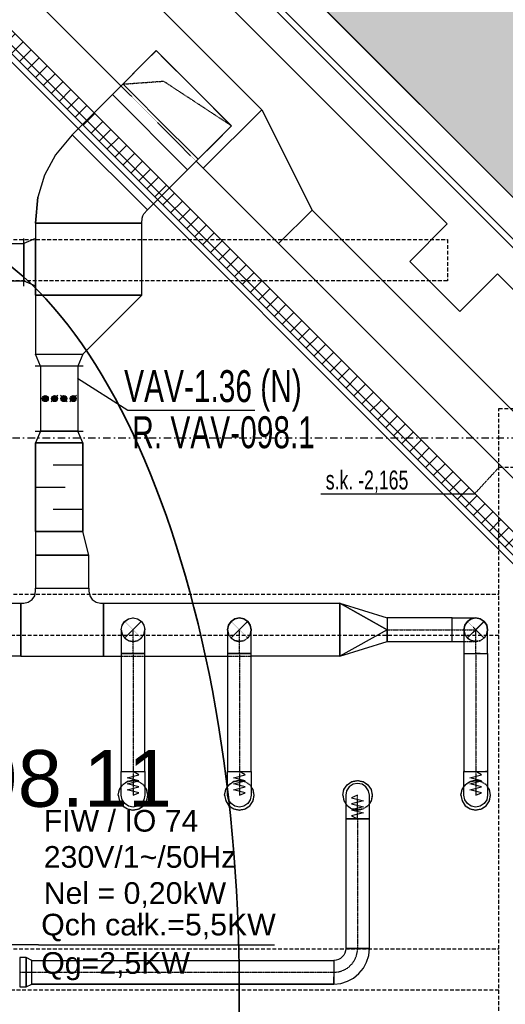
# Model space of a CAD drawing. Header units: centimetres. Extents: x -10729 to 144862, y -4437 to 43656.
# Tile 139 of 148: x 11777 to 12188, y 10521 to 11354. Entities that reach past the tile are written whole.
import ezdxf

# ---------------------------------------------------------------- set-up
doc = ezdxf.new("R2010")
doc.units = ezdxf.units.CM
doc.header["$LTSCALE"] = 0.1
for name, pattern in [('CADVENT_CENTERLINE', [9.9, 7.4, -1, 0.5, -1]), ('CADVENT_HIDDEN', [0.8, 0.25, -0.55]), ('Kondygnacja  -0_5$0$HIDDEN', [9.525, 6.35, -3.175]), ('Kondygnacja  -0_5$0$HIDDEN2', [4.7625, 3.175, -1.5875]), ('Osie rzutów$0$DASHDOT2', [12.7, 6.35, -3.175, 0, -3.175])]:
    doc.linetypes.add(name, pattern=pattern)
doc.layers.add('AU Strefa obsługiwana', color=90, linetype='Continuous', lineweight=35)
doc.layers.add('Kondygnacja  -0_5$0$ARCH_WIDOK', color=8, linetype='Continuous', lineweight=13)
for name, color, linetype in [('AU Szafki Klimakonwektorów', 183, 'Continuous'), ('bgde-nawiewCEN', 7, 'Continuous'), ('bgde-nawiewDETAILS', 1, 'Continuous'), ('bgde-nawiewEXP', 1, 'Continuous'), ('bgde-nawiewHIDDEN', 1, 'Continuous'), ('bgde_opis urządzen', 6, 'Continuous'), ('bgde_redukcja', 3, 'Continuous'), ('bgde_tlumik', 6, 'Continuous'), ('bgde_VAV', 4, 'Continuous'), ('Kondygnacja  -0_5$0$ARCH_GK', 8, 'Continuous'), ('Kondygnacja  -0_5$0$ARCH_GRUNT', 8, 'Continuous'), ('Kondygnacja  -0_5$0$ARCH_KONSTR_POWYŻEJ RZUTU', 8, 'Kondygnacja  -0_5$0$HIDDEN'), ('Kondygnacja  -0_5$0$ARCH_KONSTR_POWYŻEJ RZUTU_IST', 8, 'Kondygnacja  -0_5$0$HIDDEN2'), ('Kondygnacja  -0_5$0$ARCH_MUROWANE_IST', 8, 'Continuous'), ('Kondygnacja  -0_5$0$ARCH_ŻELBET_IST', 8, 'Continuous'), ('Osie rzutów$0$ARCH_INFO_OSIE_IST', 8, 'Osie rzutów$0$DASHDOT2'), ('Osie rzutów$0$ARCH_INFO_OSIE_OPISY_IST', 8, 'Continuous')]:
    doc.layers.add(name, color=color, linetype=linetype)
doc.layers.add('Kondygnacja  -0_5$0$RYSUNKOWE_NIEDRUK', color=8, linetype='Continuous', lineweight=9, plot=False)
doc.styles.add('Arial', font='ARIAL.TTF')
doc.styles.add('Kondygnacja  -0_5$0$BIKTS', font='bikromsw.shx', dxfattribs={"width": 0.8})

# ---------------------------------------------------------------- blocks, each defined once
blk = doc.blocks.new('Osie rzutów')
at = {"layer": 'Osie rzutów$0$ARCH_INFO_OSIE_IST', "ltscale": 10}
blk.add_line((4436.04, 11000), (13655, 11000), dxfattribs=at)
blk = doc.blocks.new('Kondygnacja  -0_5$0$konstrukcja istniejąca -0.5')
at = {"layer": 'Kondygnacja  -0_5$0$ARCH_KONSTR_POWYŻEJ RZUTU_IST', "ltscale": 10}
for points in [[(11138, 11167.89), (12138.47, 11167.89), (12138.47, 11132.89), (11138, 11132.89)], [(12338, 10975), (12182, 10975), (12182, 11025), (12338, 11025), (12338, 10975)], [(12182, 9825), (12182, 10975)], [(11138, 10567.89), (12182, 10567.89)], [(12182, 10532.89), (11138, 10532.89)]]:
    blk.add_lwpolyline(points, dxfattribs=at)
at = {"layer": 'Kondygnacja  -0_5$0$ARCH_KONSTR_POWYŻEJ RZUTU_IST'}
blk.add_lwpolyline([(12182, 10975), (12161.31, 10952.53), (12031.52, 10952.53)], dxfattribs=at)
at = {"layer": 'Kondygnacja  -0_5$0$ARCH_KONSTR_POWYŻEJ RZUTU_IST', "ltscale": 10, "elevation": 0}
for points in [[(11138, 10867.89), (12182, 10867.89)], [(12182, 10832.89), (11138, 10832.89)]]:
    blk.add_lwpolyline(points, dxfattribs=at)
at = {"layer": 'Kondygnacja  -0_5$0$ARCH_KONSTR_POWYŻEJ RZUTU_IST', "style": 'Kondygnacja  -0_5$0$BIKTS', "width": 0.7}
blk.add_text('s.k. -2,165', height=16, dxfattribs=at).set_placement((12035.56, 10956.46))
blk = doc.blocks.new('315')
at = {"layer": 'bgde_VAV', "color": 3, "linetype": 'Continuous', "lineweight": -2}
for p, q in [((-3942.4, 66705.7), (-3942.4, 66660.7)), ((-3942.4, 66660.7), (-3942.4, 66345.7)), ((-3392.4, 66661.5), (-3392.4, 66706.5)), ((-3392.4, 66346.5), (-3392.4, 66661.5)), ((-3942.4, 66345.7), (-3942.4, 66300.7)), ((-3392.4, 66301.5), (-3392.4, 66346.5))]:
    blk.add_line(p, q, dxfattribs=at)
at = {"layer": 'bgde_VAV', "color": 3, "linetype": 'ByBlock', "lineweight": -2}
for p, q in [((-3942.4, 66661.5), (-3392.4, 66661.5)), ((-3942.4, 66346.5), (-3392.4, 66346.5))]:
    blk.add_line(p, q, dxfattribs=at)
at = {"layer": 'bgde_VAV', "color": 3, "linetype": 'Continuous', "lineweight": -3}
for p, q in [((-3695.2, 66650), (-3639.6, 66594.3)), ((-3667.4, 66622.1), (-3691.4, 66629.9)), ((-3667.4, 66622.1), (-3687.8, 66636.9)), ((-3667.4, 66622.1), (-3682.2, 66642.5)), ((-3667.4, 66622.1), (-3675.2, 66646.1)), ((-3667.4, 66622.1), (-3667.4, 66647.3)), ((-3667.4, 66622.1), (-3659.6, 66646.1)), ((-3667.4, 66622.1), (-3652.6, 66642.5)), ((-3667.4, 66622.1), (-3647, 66636.9)), ((-3667.4, 66622.1), (-3643.4, 66629.9)), ((-3639.6, 66571.2), (-3695.2, 66515.5)), ((-3667.4, 66622.1), (-3692.6, 66622.1)), ((-3667.4, 66543.4), (-3692.6, 66543.4)), ((-3667.4, 66622.1), (-3691.4, 66614.3)), ((-3667.4, 66543.4), (-3691.4, 66551.1)), ((-3667.4, 66543.4), (-3691.4, 66535.6)), ((-3667.4, 66622.1), (-3687.8, 66607.3)), ((-3667.4, 66543.4), (-3687.8, 66558.2)), ((-3667.4, 66543.4), (-3687.8, 66528.5)), ((-3667.4, 66622.1), (-3682.2, 66601.7)), ((-3667.4, 66543.4), (-3682.2, 66563.7)), ((-3667.4, 66543.4), (-3682.2, 66523)), ((-3667.4, 66622.1), (-3675.2, 66598.1)), ((-3667.4, 66543.4), (-3675.2, 66567.3)), ((-3667.4, 66543.4), (-3675.2, 66519.4)), ((-3667.4, 66622.1), (-3642.2, 66622.1)), ((-3667.4, 66622.1), (-3643.4, 66614.3)), ((-3667.4, 66622.1), (-3647, 66607.3)), ((-3667.4, 66622.1), (-3652.6, 66601.7)), ((-3667.4, 66622.1), (-3659.6, 66598.1)), ((-3667.4, 66622.1), (-3667.4, 66596.9)), ((-3667.4, 66543.4), (-3667.4, 66568.6)), ((-3667.4, 66543.4), (-3659.6, 66567.3)), ((-3667.4, 66543.4), (-3652.6, 66563.7)), ((-3667.4, 66543.4), (-3647, 66558.2)), ((-3667.4, 66543.4), (-3643.4, 66551.1)), ((-3667.4, 66543.4), (-3642.2, 66543.4)), ((-3667.4, 66543.4), (-3643.4, 66535.6)), ((-3667.4, 66543.4), (-3647, 66528.5)), ((-3667.4, 66543.4), (-3652.6, 66523)), ((-3667.4, 66543.4), (-3659.6, 66519.4)), ((-3667.4, 66543.4), (-3667.4, 66518.2)), ((-3695.2, 66492.5), (-3639.6, 66436.8)), ((-3667.4, 66464.6), (-3692.6, 66464.6)), ((-3667.4, 66464.6), (-3691.4, 66472.4)), ((-3667.4, 66464.6), (-3691.4, 66456.8)), ((-3667.4, 66464.6), (-3687.8, 66479.4)), ((-3667.4, 66464.6), (-3687.8, 66449.8)), ((-3667.4, 66464.6), (-3682.2, 66485)), ((-3667.4, 66464.6), (-3682.2, 66444.2)), ((-3667.4, 66464.6), (-3675.2, 66488.6)), ((-3667.4, 66464.6), (-3675.2, 66440.6)), ((-3667.4, 66464.6), (-3667.4, 66489.8)), ((-3667.4, 66464.6), (-3659.6, 66488.6)), ((-3667.4, 66464.6), (-3652.6, 66485)), ((-3667.4, 66464.6), (-3647, 66479.4)), ((-3667.4, 66464.6), (-3643.4, 66472.4)), ((-3667.4, 66464.6), (-3642.2, 66464.6)), ((-3667.4, 66464.6), (-3643.4, 66456.8)), ((-3667.4, 66464.6), (-3647, 66449.8)), ((-3667.4, 66464.6), (-3652.6, 66444.2)), ((-3667.4, 66464.6), (-3659.6, 66440.6)), ((-3667.4, 66464.6), (-3667.4, 66439.4)), ((-3667.4, 66385.9), (-3692.6, 66385.9)), ((-3667.4, 66385.9), (-3691.4, 66393.6)), ((-3667.4, 66385.9), (-3691.4, 66378.1)), ((-3667.4, 66385.9), (-3687.8, 66400.7)), ((-3667.4, 66385.9), (-3687.8, 66371)), ((-3667.4, 66385.9), (-3682.2, 66406.2)), ((-3667.4, 66385.9), (-3682.2, 66365.5)), ((-3667.4, 66385.9), (-3675.2, 66409.8)), ((-3667.4, 66385.9), (-3675.2, 66361.9)), ((-3667.4, 66385.9), (-3667.4, 66411.1)), ((-3667.4, 66385.9), (-3659.6, 66409.8)), ((-3667.4, 66385.9), (-3652.6, 66406.2)), ((-3667.4, 66385.9), (-3647, 66400.7)), ((-3667.4, 66385.9), (-3643.4, 66393.6)), ((-3667.4, 66385.9), (-3642.2, 66385.9)), ((-3667.4, 66385.9), (-3643.4, 66378.1)), ((-3667.4, 66385.9), (-3647, 66371)), ((-3667.4, 66385.9), (-3652.6, 66365.5)), ((-3667.4, 66385.9), (-3659.6, 66361.9)), ((-3667.4, 66385.9), (-3667.4, 66360.7))]:
    blk.add_line(p, q, dxfattribs=at)
for centre in [(-3667.4, 66622.1), (-3667.4, 66543.4), (-3667.4, 66464.6), (-3667.4, 66385.9)]:
    blk.add_ellipse(centre, major_axis=(0, 25.2), ratio=1, start_param=-1.570796, end_param=4.712389, dxfattribs=at)
blk = doc.blocks.new('t36')
at = {"layer": 'bgde_tlumik'}
for p, q in [((-2892.4, 64788.5), (-3142.4, 64788.5)), ((-3292.4, 64601), (-3042.4, 64601)), ((-2892.4, 64413.5), (-3142.4, 64413.5))]:
    blk.add_line(p, q, dxfattribs=at)
blk.add_lwpolyline([(-3292.4, 64226), (-2892.4, 64226), (-2892.4, 64976), (-3292.4, 64976)], close=True, dxfattribs=at)

msp = doc.modelspace()

# ---------------------------------------------------------------- hatches: boundary and pattern name
at = {"layer": 'Kondygnacja  -0_5$0$ARCH_GK', "linetype": 'Continuous', "lineweight": -3}
h = msp.add_hatch(dxfattribs=at)
h.set_pattern_fill('ANSI37', color=256, scale=3, angle=-360, style=0)
h.paths.add_polyline_path([(11139.584, 11975), (11133.785, 11961), (13343.24, 9751.545), (13353.139, 9761.445)], flags=0)
at = {"layer": 'Kondygnacja  -0_5$0$ARCH_GRUNT', "linetype": 'Continuous', "lineweight": 5}
h = msp.add_hatch(dxfattribs=at)
h.set_pattern_fill('EARTH', color=256, scale=15, angle=45, style=0)
h.paths.add_polyline_path([(1133.967, 11046.454), (2362.513, 12275), (4925, 12275), (4925, 14755), (7550.104, 14755), (8720.104, 13585), (9935, 13585), (9935, 12742), (10195, 12742), (10195, 12464.645), (10065.178, 12334.822), (10020.355, 12290), (11107.426, 12290), (13507.426, 9890), (14135, 9890), (14135, 8825), (14045, 8825), (14045, 8794.645), (13865.355, 8615), (13550, 8615), (13550, 8506), (14915, 8507.069), (14915, 8955.706), (14915, 9408.893), (14535, 9611.265), (14535, 10290), (13673.112, 10290), (11273.112, 12690), (10595, 12690), (10595, 13102), (10335, 13102), (10335, 13985), (8885.79, 13985), (7715.79, 15155), (4525, 15155), (4525, 12675), (2196.827, 12675), (851.124, 11329.297)])

# ---------------------------------------------------------------- linework, layer by layer
at = {"layer": 'AU Strefa obsługiwana'}
msp.add_ellipse((11673.572, 10534.45), major_axis=(0, -646.995), ratio=0.4463486, start_param=-1.5707963, end_param=4.712389, dxfattribs=at)
at = {"layer": 'bgde-nawiewCEN', "linetype": 'CADVENT_CENTERLINE', "ltscale": 0.06}
for p, q in [((11872.52, 10817.829), (11872.52, 10837.829)), ((11962.52, 10817.829), (11962.52, 10837.829)), ((12087.617, 10837.829), (12142.52, 10837.829)), ((12142.52, 10837.829), (12162.52, 10837.829)), ((12162.52, 10817.829), (12162.52, 10837.829)), ((11872.52, 10817.829), (11872.52, 10717.811)), ((11962.52, 10817.829), (11962.52, 10717.811)), ((12162.52, 10817.829), (12162.52, 10717.811)), ((11872.52, 10717.811), (11872.52, 10715.942)), ((11872.52, 10715.942), (11872.52, 10710.831)), ((11872.52, 10710.831), (11872.52, 10708.051)), ((11962.52, 10717.811), (11962.52, 10715.942)), ((11962.52, 10715.942), (11962.52, 10710.831)), ((11962.52, 10710.831), (11962.52, 10708.051)), ((12162.52, 10717.811), (12162.52, 10715.942)), ((12162.52, 10715.942), (12162.52, 10710.831)), ((12162.52, 10710.831), (12162.52, 10708.051)), ((11872.52, 10708.051), (11872.52, 10705.699)), ((11872.52, 10705.699), (11872.52, 10703.737)), ((11872.52, 10703.737), (11872.52, 10702.131)), ((11872.52, 10702.131), (11872.52, 10700.846)), ((11962.52, 10708.051), (11962.52, 10705.699)), ((11962.52, 10705.699), (11962.52, 10703.737)), ((11962.52, 10703.737), (11962.52, 10702.131)), ((11962.52, 10702.131), (11962.52, 10700.846)), ((12162.52, 10708.051), (12162.52, 10705.699)), ((12162.52, 10705.699), (12162.52, 10703.737)), ((12162.52, 10703.737), (12162.52, 10702.131)), ((12162.52, 10702.131), (12162.52, 10700.846)), ((11872.52, 10700.846), (11872.52, 10699.844)), ((11872.52, 10699.844), (11872.52, 10699.091)), ((11872.52, 10699.091), (11872.52, 10698.552)), ((11872.52, 10698.552), (11872.52, 10698.191)), ((11872.52, 10698.191), (11872.52, 10697.971)), ((11872.52, 10697.971), (11872.52, 10697.859)), ((11872.52, 10697.859), (11872.52, 10697.811)), ((11962.52, 10700.846), (11962.52, 10699.844)), ((11962.52, 10699.844), (11962.52, 10699.091)), ((11962.52, 10699.091), (11962.52, 10698.552)), ((11962.52, 10698.552), (11962.52, 10698.191)), ((11962.52, 10698.191), (11962.52, 10697.971)), ((11962.52, 10697.971), (11962.52, 10697.859)), ((11962.52, 10697.859), (11962.52, 10697.811)), ((12062.487, 10697.764), (12062.487, 10697.811)), ((12062.487, 10697.651), (12062.487, 10697.764)), ((12062.487, 10697.432), (12062.487, 10697.651)), ((12062.487, 10697.071), (12062.487, 10697.432)), ((12062.487, 10696.531), (12062.487, 10697.071)), ((12062.487, 10695.779), (12062.487, 10696.531)), ((12062.487, 10694.777), (12062.487, 10695.779)), ((12062.487, 10693.491), (12062.487, 10694.777)), ((12062.487, 10691.886), (12062.487, 10693.491)), ((12162.52, 10700.846), (12162.52, 10699.844)), ((12162.52, 10699.844), (12162.52, 10699.091)), ((12162.52, 10699.091), (12162.52, 10698.552)), ((12162.52, 10698.552), (12162.52, 10698.191)), ((12162.52, 10698.191), (12162.52, 10697.971)), ((12162.52, 10697.971), (12162.52, 10697.859)), ((12162.52, 10697.859), (12162.52, 10697.811)), ((12062.487, 10689.924), (12062.487, 10691.886)), ((12062.487, 10687.571), (12062.487, 10689.924)), ((12062.487, 10684.792), (12062.487, 10687.571)), ((12062.487, 10679.681), (12062.487, 10684.792)), ((12062.487, 10677.811), (12062.487, 10679.681)), ((12062.487, 10677.811), (12062.487, 10568.134)), ((11776.607, 10548.134), (11786.907, 10548.134)), ((11786.907, 10548.134), (12042.487, 10548.134))]:
    msp.add_line(p, q, dxfattribs=at)
msp.add_arc((12042.487, 10568.134), 20, 270, 0, dxfattribs=at)
at = {"layer": 'bgde-nawiewDETAILS', "linetype": 'CADVENT_HIDDEN', "extrusion": (-0.707107, 0.707107, 0)}
for p in [(11863.901, 11299.329), (11955.825, 11263.974)]:
    msp.add_line(p, (11898.196, 11301.804), dxfattribs=at)
at = {"layer": 'bgde-nawiewDETAILS', "linetype": 'CADVENT_HIDDEN'}
for p, q in [((11865.449, 10830.758), (11879.591, 10844.9)), ((11865.449, 10844.9), (11879.591, 10830.758)), ((11955.449, 10830.758), (11969.591, 10844.9)), ((11955.449, 10844.9), (11969.591, 10830.758)), ((12155.449, 10830.758), (12169.591, 10844.9)), ((12155.449, 10844.9), (12169.591, 10830.758))]:
    msp.add_line(p, q, dxfattribs=at)
at = {"layer": 'bgde-nawiewEXP', "linetype": 'Continuous'}
for points in [[(11114.942, 12050.257), (11192.724, 12128.039), (11221.998, 12037.105), (11172.5, 11987.608), (11172.5, 11987.608), (11172.474, 11987.582), (11862.314, 11297.742)], [(11114.942, 12050.257), (11172.5, 11987.608), (11172.5, 11987.608), (11221.972, 12037.079), (11981.447, 11277.604), (11981.447, 11277.604), (11931.949, 11228.107), (11925.953, 11234.102)], [(11931.949, 11228.107), (11981.447, 11277.604), (11981.447, 11277.604), (12024.013, 11192.753), (11995.729, 11164.468), (11931.949, 11228.107)], [(11790.064, 11181.571), (11791.986, 11203.58)], [(11790.064, 11120.806), (11880.064, 11120.806), (11880.064, 11181.571), (11790.064, 11181.571), (11790.064, 11128.606)], [(11790.064, 11168.606), (11790.064, 11128.606)], [(11790.064, 11120.806), (11790.064, 11128.606)], [(11790.064, 11128.606), (11790.064, 11120.806)], [(11790.064, 11070.806), (11790.064, 11070.806), (11830.064, 11070.806), (11880.064, 11120.806), (11790.064, 11120.806), (11790.064, 11070.806), (11830.064, 11070.806)], [(11830.064, 10995.807), (11830.064, 10920.806), (11790.064, 10920.806), (11790.064, 10900.806), (11835.064, 10900.806), (11830.064, 10920.806), (11790.064, 10920.806), (11790.064, 10995.807)], [(11777.564, 10815.329), (11777.564, 10860.329), (11780.064, 10860.329), (11783.891, 10861.09), (11787.135, 10863.258), (11789.303, 10866.502), (11790.064, 10870.329), (11790.064, 10872.829), (11835.064, 10872.829), (11835.064, 10900.806), (11790.064, 10900.806), (11790.064, 10872.829), (11835.064, 10872.829), (11835.064, 10870.329), (11835.825, 10866.502), (11837.993, 10863.258), (11841.237, 10861.09), (11845.064, 10860.329), (11847.564, 10860.329), (11847.564, 10815.329), (11847.564, 10860.329)], [(10334.588, 10827.829), (10334.588, 10847.829), (10374.588, 10860.329), (10374.588, 10815.329), (10334.588, 10837.829), (10374.588, 10860.329), (11777.564, 10860.329), (11777.564, 10815.329), (11672.52, 10815.329)], [(11777.564, 10815.329), (11847.564, 10815.329), (11847.564, 10860.329), (12047.617, 10860.329), (12047.617, 10815.329), (11972.52, 10815.329)], [(12047.617, 10860.329), (12047.617, 10815.329)], [(11862.52, 10837.829), (11863.281, 10841.655), (11865.449, 10844.9), (11865.396, 10844.82)], [(11862.52, 10837.829), (11863.281, 10841.655), (11865.305, 10844.684)], [(11862.568, 10837.944), (11863.229, 10841.527), (11865.352, 10844.801), (11865.431, 10844.855)], [(11865.449, 10844.9), (11868.693, 10847.067), (11872.52, 10847.829), (11872.426, 10847.81)], [(11865.449, 10844.9), (11868.693, 10847.067), (11872.266, 10847.778)], [(11865.565, 10844.948), (11868.566, 10847.013), (11872.381, 10847.828), (11872.476, 10847.81)], [(11872.52, 10847.829), (11876.347, 10847.067), (11879.376, 10845.044)], [(11872.52, 10847.829), (11876.347, 10847.067), (11879.591, 10844.9), (11879.511, 10844.953)], [(11872.636, 10847.781), (11876.218, 10847.12), (11879.492, 10844.997), (11879.547, 10844.918)], [(11879.591, 10844.9), (11881.759, 10841.655), (11882.47, 10838.083)], [(11879.591, 10844.9), (11881.759, 10841.655), (11882.52, 10837.829)], [(11879.639, 10844.784), (11881.705, 10841.783), (11882.519, 10837.967), (11882.502, 10837.873)], [(12142.52, 10827.829), (12142.52, 10847.829), (12162.52, 10847.829), (12158.693, 10847.067), (12155.449, 10844.9), (12153.281, 10841.655), (12152.52, 10837.829), (12153.281, 10841.655), (12155.449, 10844.9), (12158.693, 10847.067), (12162.52, 10847.829), (12166.347, 10847.067), (12169.591, 10844.9), (12171.759, 10841.655), (12172.52, 10837.829), (12171.759, 10841.655), (12169.591, 10844.9), (12166.347, 10847.067), (12162.52, 10847.829), (12158.693, 10847.067), (12155.449, 10844.9), (12153.281, 10841.655), (12152.52, 10837.829), (12152.52, 10817.829), (12166.347, 10817.829)], [(12152.52, 10817.829), (12172.52, 10817.829), (12172.52, 10837.829), (12171.759, 10841.655), (12169.591, 10844.9), (12166.347, 10847.067), (12162.52, 10847.829)], [(11862.52, 10837.829), (11862.52, 10817.829), (11882.52, 10817.829), (11882.52, 10837.829), (11882.502, 10837.923)], [(12087.617, 10830.758), (12087.617, 10837.829)], [(12047.617, 10815.329), (12087.617, 10827.829), (12087.617, 10828.59)], [(12087.617, 10830.758), (12087.617, 10828.59)], [(12087.617, 10828.59), (12087.617, 10830.758)], [(12087.617, 10828.59), (12087.617, 10827.829)], [(12142.52, 10827.829), (12152.52, 10827.829)], [(11847.564, 10815.329), (11862.52, 10815.329)], [(11882.52, 10815.329), (11952.52, 10815.329)], [(12152.52, 10817.829), (12152.52, 10717.811), (12153.281, 10717.811), (12153.281, 10717.811), (12152.52, 10717.811)], [(12166.347, 10817.829), (12162.52, 10817.829)], [(12166.347, 10817.829), (12172.52, 10817.829), (12172.52, 10717.811), (12171.759, 10717.811), (12171.759, 10717.811), (12172.52, 10717.811)], [(12049.987, 10697.811), (12050.938, 10702.595), (12053.648, 10706.65), (12057.703, 10709.36), (12062.487, 10710.311), (12067.27, 10709.36), (12071.326, 10706.65), (12074.035, 10702.595), (12074.987, 10697.811), (12074.035, 10693.028), (12072.487, 10690.71)], [(12153.281, 10717.811), (12154.217, 10717.811)], [(12153.281, 10717.811), (12171.759, 10717.811), (12171.759, 10717.811), (12170.824, 10717.811)], [(11860.02, 10697.811), (11860.972, 10693.028), (11863.681, 10688.973), (11867.737, 10686.263), (11872.52, 10685.311), (11877.304, 10686.263), (11881.359, 10688.973), (11884.069, 10693.028), (11885.02, 10697.811), (11884.069, 10702.595), (11882.52, 10704.913)], [(11860.02, 10697.811), (11860.972, 10702.595), (11862.52, 10704.913)], [(11950.02, 10697.811), (11950.972, 10693.028), (11953.681, 10688.973), (11957.737, 10686.263), (11962.52, 10685.311), (11967.304, 10686.263), (11971.359, 10688.973), (11974.069, 10693.028), (11975.02, 10697.811), (11974.069, 10702.595), (11972.52, 10704.913)], [(11950.02, 10697.811), (11950.972, 10702.595), (11952.52, 10704.913)], [(12150.02, 10697.811), (12150.972, 10693.028), (12153.681, 10688.973), (12157.737, 10686.263), (12162.52, 10685.311), (12167.304, 10686.263), (12171.359, 10688.973), (12174.069, 10693.028), (12175.02, 10697.811), (12174.069, 10702.595), (12172.52, 10704.913)], [(12150.02, 10697.811), (12150.972, 10702.595), (12152.52, 10704.913)], [(12049.987, 10697.811), (12050.938, 10693.028), (12052.487, 10690.71)], [(12042.487, 10538.134), (12048.34, 10538.71), (12053.967, 10540.417), (12059.154, 10543.19), (12063.7, 10546.921), (12067.431, 10551.467), (12070.203, 10556.653), (12071.91, 10562.281), (12072.487, 10568.134), (12052.487, 10568.134), (12052.295, 10566.183), (12051.726, 10564.307), (12050.802, 10562.578), (12049.558, 10561.063), (12048.043, 10559.819), (12046.314, 10558.895), (12044.438, 10558.326), (12042.487, 10558.134), (12042.487, 10538.895)], [(11786.907, 10538.134), (11786.907, 10558.134), (12042.487, 10558.134), (12042.487, 10541.063)], [(12042.487, 10541.063), (12042.487, 10544.307)], [(11786.907, 10538.134), (12042.487, 10538.134)], [(12042.487, 10538.134), (11786.907, 10538.134)], [(12042.487, 10538.895), (12042.487, 10541.063)], [(12042.487, 10541.063), (12042.487, 10538.895)], [(12042.487, 10538.895), (12042.487, 10538.134)], [(12042.487, 10538.134), (12042.487, 10538.895)], [(12042.487, 10538.134), (12042.487, 10538.895)]]:
    msp.add_lwpolyline(points, dxfattribs=at)
for points in [[(11821.121, 11256.549), (11884.761, 11192.91), (11918.702, 11226.851), (11855.062, 11290.49), (11892.186, 11327.614), (11955.825, 11263.974), (11918.702, 11226.851), (11855.062, 11290.49)], [(11790.064, 11181.571), (11880.064, 11181.571), (11880.256, 11186.022), (11880.825, 11187.898), (11881.75, 11189.627), (11884.761, 11192.91), (11821.121, 11256.549), (11806.917, 11239.628), (11797.676, 11222.339), (11791.986, 11203.58)], [(11995.717, 11164.457), (13281.999, 9878.175), (13310.284, 9906.459), (12024.001, 11192.741), (11995.729, 11164.468)], [(11790.064, 11168.606), (11780.064, 11164.356), (11780.064, 11132.856), (11790.064, 11128.606)], [(11830.064, 11070.806), (11825.814, 11060.806), (11794.314, 11060.806), (11790.064, 11070.806)], [(11830.064, 10995.807), (11825.814, 11005.807), (11794.314, 11005.807), (11790.064, 10995.807)], [(12047.617, 10860.329), (12087.617, 10847.829), (12087.617, 10837.829)], [(12047.617, 10860.329), (12087.617, 10837.829), (12047.617, 10815.329)], [(11952.52, 10837.829), (11953.281, 10841.655), (11955.449, 10844.9), (11958.693, 10847.067), (11962.52, 10847.829), (11966.347, 10847.067), (11969.591, 10844.9), (11971.759, 10841.655), (11972.52, 10837.829), (11971.759, 10841.655), (11969.591, 10844.9), (11966.347, 10847.067), (11962.52, 10847.829), (11958.693, 10847.067), (11955.449, 10844.9), (11953.281, 10841.655)], [(11952.52, 10837.829), (11952.52, 10817.829), (11972.52, 10817.829), (11972.52, 10837.829), (11971.759, 10841.655), (11969.591, 10844.9), (11966.347, 10847.067), (11962.52, 10847.829), (11958.693, 10847.067), (11955.449, 10844.9), (11953.281, 10841.655)], [(12087.617, 10827.829), (12142.52, 10827.829), (12142.52, 10847.829), (12087.617, 10847.829), (12087.617, 10828.59)], [(11862.52, 10717.811), (11882.52, 10717.811), (11882.52, 10817.829), (11862.52, 10817.829)], [(11952.52, 10717.811), (11972.52, 10717.811), (11972.52, 10817.829), (11952.52, 10817.829)], [(11862.52, 10702.131), (11862.52, 10717.811), (11882.52, 10717.811), (11882.52, 10697.811), (11881.759, 10693.985), (11879.591, 10690.74), (11876.347, 10688.573), (11872.52, 10687.811), (11868.693, 10688.573), (11865.449, 10690.74), (11863.281, 10693.985), (11862.52, 10697.811), (11862.52, 10700.846)], [(11952.52, 10697.811), (11952.52, 10717.811), (11972.52, 10717.811), (11972.52, 10697.811), (11971.759, 10693.985), (11969.591, 10690.74), (11966.347, 10688.573), (11962.52, 10687.811), (11958.693, 10688.573), (11955.449, 10690.74), (11953.281, 10693.985)], [(12152.52, 10697.811), (12152.52, 10717.811), (12172.52, 10717.811), (12172.52, 10697.811), (12171.759, 10693.985), (12169.591, 10690.74), (12166.347, 10688.573), (12162.52, 10687.811), (12158.693, 10688.573), (12155.449, 10690.74), (12153.281, 10693.985)], [(12052.487, 10677.811), (12072.487, 10677.811), (12072.487, 10697.811), (12071.726, 10701.638), (12069.558, 10704.883), (12066.314, 10707.05), (12062.487, 10707.811), (12058.66, 10707.05), (12055.416, 10704.883), (12053.248, 10701.638), (12052.487, 10697.811), (12052.487, 10679.681)], [(12052.487, 10568.134), (12072.487, 10568.134), (12072.487, 10677.811), (12052.487, 10677.811)], [(11776.607, 10535.634), (11782.091, 10535.634), (11782.091, 10560.634), (11776.607, 10560.634), (11776.607, 10536.585)], [(11782.091, 10535.634), (11786.907, 10538.134), (11786.907, 10558.134), (11782.091, 10560.634), (11782.091, 10536.585)]]:
    msp.add_lwpolyline(points, close=True, dxfattribs=at)
at = {"layer": 'bgde-nawiewEXP'}
for points in [[(11872.52, 10697.811), (11877.52, 10699.941), (11867.52, 10702.477), (11877.52, 10704.999), (11867.52, 10707.528), (11877.52, 10710.081), (11867.52, 10712.617), (11877.52, 10715.163), (11872.52, 10717.811)], [(11962.52, 10697.811), (11967.52, 10699.941), (11957.52, 10702.477), (11967.52, 10704.999), (11957.52, 10707.528), (11967.52, 10710.081), (11957.52, 10712.617), (11967.52, 10715.163), (11962.52, 10717.811)], [(12162.52, 10697.811), (12167.52, 10699.941), (12157.52, 10702.477), (12167.52, 10704.999), (12157.52, 10707.528), (12167.52, 10710.081), (12157.52, 10712.617), (12167.52, 10715.163), (12162.52, 10717.811)], [(12062.487, 10697.811), (12057.487, 10695.682), (12067.487, 10693.146), (12057.487, 10690.623), (12067.487, 10688.095), (12057.487, 10685.542), (12067.487, 10683.006), (12057.487, 10680.46), (12062.487, 10677.811)]]:
    msp.add_lwpolyline(points, dxfattribs=at)
at = {"layer": 'bgde-nawiewHIDDEN', "linetype": 'CADVENT_HIDDEN'}
for points in [[(11863.901, 11299.329), (11927.541, 11235.69), (11955.825, 11263.974), (11892.185, 11327.614), (11873.357, 11308.785)], [(11952.52, 10837.829), (11953.281, 10834.002), (11955.449, 10830.758), (11958.693, 10828.59), (11962.52, 10827.829), (11966.347, 10828.59), (11969.591, 10830.758), (11971.759, 10834.002), (11972.52, 10837.829), (11971.759, 10834.002), (11969.591, 10830.758), (11966.347, 10828.59), (11962.52, 10827.829), (11958.693, 10828.59), (11955.449, 10830.758), (11953.281, 10834.002)]]:
    msp.add_lwpolyline(points, close=True, dxfattribs=at)
for points in [[(11862.314, 11297.742), (11925.953, 11234.102)], [(11865.305, 10844.684), (11865.396, 10844.82)], [(11865.431, 10844.855), (11865.565, 10844.948)], [(11872.266, 10847.778), (11872.426, 10847.81)], [(11872.476, 10847.81), (11872.636, 10847.781)], [(11879.376, 10845.044), (11879.511, 10844.953)], [(11879.547, 10844.918), (11879.639, 10844.784)], [(11862.52, 10837.829), (11863.281, 10834.002), (11865.449, 10830.758), (11868.693, 10828.59), (11872.52, 10827.829), (11876.347, 10828.59), (11879.591, 10830.758), (11881.759, 10834.002), (11882.52, 10837.829)], [(11862.521, 10837.69), (11862.568, 10837.944)], [(11862.521, 10837.69), (11863.336, 10833.874), (11865.548, 10830.66), (11868.822, 10828.538), (11872.659, 10827.83), (11876.475, 10828.644), (11879.689, 10830.856), (11881.811, 10834.13), (11882.502, 10837.873)], [(11882.47, 10838.083), (11882.502, 10837.923)], [(12152.52, 10827.829), (12162.52, 10827.829), (12158.693, 10828.59), (12155.449, 10830.758), (12153.281, 10834.002), (12152.52, 10837.829), (12153.281, 10834.002), (12155.449, 10830.758), (12158.693, 10828.59), (12162.52, 10827.829), (12166.347, 10828.59), (12169.591, 10830.758), (12171.759, 10834.002), (12172.52, 10837.829), (12171.759, 10834.002), (12169.591, 10830.758), (12166.347, 10828.59), (12162.52, 10827.829)], [(11862.52, 10815.329), (11882.52, 10815.329)], [(11952.52, 10815.329), (11972.52, 10815.329)], [(11860.02, 10697.811), (11860.972, 10693.028), (11863.681, 10688.973), (11867.737, 10686.263), (11872.52, 10685.311), (11877.304, 10686.263), (11881.359, 10688.973), (11884.069, 10693.028), (11885.02, 10697.811), (11884.069, 10702.595), (11881.359, 10706.65), (11877.304, 10709.36), (11872.52, 10710.311), (11867.737, 10709.36), (11863.681, 10706.65), (11862.52, 10704.913)], [(11860.02, 10697.811), (11860.972, 10702.595), (11863.681, 10706.65), (11867.737, 10709.36), (11872.52, 10710.311), (11877.304, 10709.36), (11881.359, 10706.65), (11882.52, 10704.913)], [(11950.02, 10697.811), (11950.972, 10693.028), (11953.681, 10688.973), (11957.737, 10686.263), (11962.52, 10685.311), (11967.304, 10686.263), (11971.359, 10688.973), (11974.069, 10693.028), (11975.02, 10697.811), (11974.069, 10702.595), (11971.359, 10706.65), (11967.304, 10709.36), (11962.52, 10710.311), (11957.737, 10709.36), (11953.681, 10706.65), (11952.52, 10704.913)], [(11950.02, 10697.811), (11950.972, 10702.595), (11953.681, 10706.65), (11957.737, 10709.36), (11962.52, 10710.311), (11967.304, 10709.36), (11971.359, 10706.65), (11972.52, 10704.913)], [(12049.987, 10697.811), (12050.938, 10702.595), (12053.648, 10706.65), (12057.703, 10709.36), (12062.487, 10710.311), (12067.27, 10709.36), (12071.326, 10706.65), (12074.035, 10702.595), (12074.987, 10697.811), (12074.035, 10693.028), (12071.326, 10688.973), (12067.27, 10686.263), (12062.487, 10685.311), (12057.703, 10686.263), (12053.648, 10688.973), (12057.703, 10686.263), (12062.487, 10685.311), (12067.27, 10686.263), (12071.326, 10688.973), (12072.487, 10690.71)], [(12150.02, 10697.811), (12150.972, 10693.028), (12153.681, 10688.973), (12157.737, 10686.263), (12162.52, 10685.311), (12167.304, 10686.263), (12171.359, 10688.973), (12174.069, 10693.028), (12175.02, 10697.811), (12174.069, 10702.595), (12171.359, 10706.65), (12167.304, 10709.36), (12162.52, 10710.311), (12157.737, 10709.36), (12153.681, 10706.65), (12152.52, 10704.913)], [(12150.02, 10697.811), (12150.972, 10702.595), (12153.681, 10706.65), (12157.737, 10709.36), (12162.52, 10710.311), (12167.304, 10709.36), (12171.359, 10706.65), (12172.52, 10704.913)], [(12154.217, 10717.811), (12170.824, 10717.811)], [(12049.987, 10697.811), (12050.938, 10693.028), (12053.648, 10688.973), (12052.487, 10690.71)]]:
    msp.add_lwpolyline(points, dxfattribs=at)
at = {"layer": 'bgde_opis urządzen'}
for q in [(11706.242, 10571.28, 758.664), (11992.32, 10571.28, 758.664)]:
    msp.add_line((11792.433, 10571.28, 758.664), q, dxfattribs=at)
at = {"layer": 'bgde_VAV'}
for p, q in [((11868.244, 11023.161, 2.142), (11825.564, 11050.192)), ((11975.562, 11023.161, 2.142), (11868.244, 11023.161, 2.142))]:
    msp.add_line(p, q, dxfattribs=at)
at = {"layer": 'Kondygnacja  -0_5$0$ARCH_GK', "linetype": 'Continuous', "lineweight": -3}
for p, q in [((13353.139, 9761.445), (11139.584, 11975)), ((11133.785, 11961), (13343.24, 9751.545))]:
    msp.add_line(p, q, dxfattribs=at)
at = {"layer": 'Kondygnacja  -0_5$0$ARCH_MUROWANE_IST', "ltscale": 4}
for p, q in [((13507.426, 9890), (11107.426, 12290)), ((13497.071, 9865), (11097.071, 12265))]:
    msp.add_line(p, q, dxfattribs=at)
at = {"layer": 'Kondygnacja  -0_5$0$ARCH_WIDOK'}
msp.add_line((11131.714, 11956), (13342.695, 9745.019), dxfattribs=at)
at = {"layer": 'Kondygnacja  -0_5$0$ARCH_ŻELBET_IST', "ltscale": 4}
for p, q in [((13495, 9860), (11095, 12260)), ((12138.468, 11181.177), (11881.081, 11438.564)), ((12106.648, 11149.357), (12138.468, 11181.177)), ((12149.074, 11106.931), (12106.648, 11149.357)), ((12149.074, 11106.931), (12180.894, 11138.751)), ((12438.281, 10881.364), (12180.894, 11138.751))]:
    msp.add_line(p, q, dxfattribs=at)
at = {"layer": 'Kondygnacja  -0_5$0$RYSUNKOWE_NIEDRUK', "linetype": 'Continuous', "lineweight": 5}
msp.add_lwpolyline([(7550.104, 14755), (8720.104, 13585), (9935, 13585), (9935, 12742), (10195, 12742), (10195, 12464.645), (10065.178, 12334.822), (10020.355, 12290), (11107.426, 12290), (13507.426, 9890), (14135, 9890)], dxfattribs=at)

# ---------------------------------------------------------------- block references
at = {"layer": 'bgde_redukcja', "xscale": 0.1000000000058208, "yscale": 0.09999999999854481, "zscale": 0.1}
msp.add_blockref('315', (12119.304, 4498.207), dxfattribs=at)
at = {"layer": 'bgde_redukcja', "xscale": 0.09999999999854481, "yscale": 0.09999999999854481, "zscale": 0.1, "rotation": 270}
msp.add_blockref('315', (5159.666, 10666.567), dxfattribs=at)
at = {"layer": 'bgde_tlumik', "xscale": 0.1000000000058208, "yscale": 0.09999999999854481, "zscale": 0.1}
msp.add_blockref('t36', (12119.304, 4498.207), dxfattribs=at)
at = {"layer": 'Kondygnacja  -0_5$0$ARCH_KONSTR_POWYŻEJ RZUTU'}
msp.add_blockref('Kondygnacja  -0_5$0$konstrukcja istniejąca -0.5', (0, 0), dxfattribs=at)
at = {"layer": 'Osie rzutów$0$ARCH_INFO_OSIE_OPISY_IST'}
msp.add_blockref('Osie rzutów', (0, 0), dxfattribs=at)

# ---------------------------------------------------------------- texts
at = {"layer": 'AU Szafki Klimakonwektorów', "insert": (11514.212, 10736.043), "char_height": 48, "width": 1074.22285, "attachment_point": 1, "style": 'Arial'}
msp.add_mtext('RFCU098.11', dxfattribs=at)
at = {"layer": 'bgde_opis urządzen', "char_height": 18.326, "width": 421.7149, "attachment_point": 1, "style": 'Arial'}
for s, insert in [('FIW / IO 74\\P230V/1~/50Hz\\PNel = 0,20kW', (11796.955, 10685.359, 2308.732)), ('Qch całk.=5,5KW', (11794.821, 10597.562, 1879.287)), ('Qg=2,5KW', (11794.821, 10565.083, 1879.287))]:
    msp.add_mtext(s, dxfattribs=dict(at, insert=insert))
at = {"layer": 'bgde_VAV', "width": 0.7}
for s, p in [('VAV-1.36 (N)', (11865, 11030.359, 291.213)), ('R. VAV-098.1', (11871.863, 10991.352, 291.213))]:
    msp.add_text(s, height=27, dxfattribs=at).set_placement(p)

doc.saveas('drawing.dxf')
